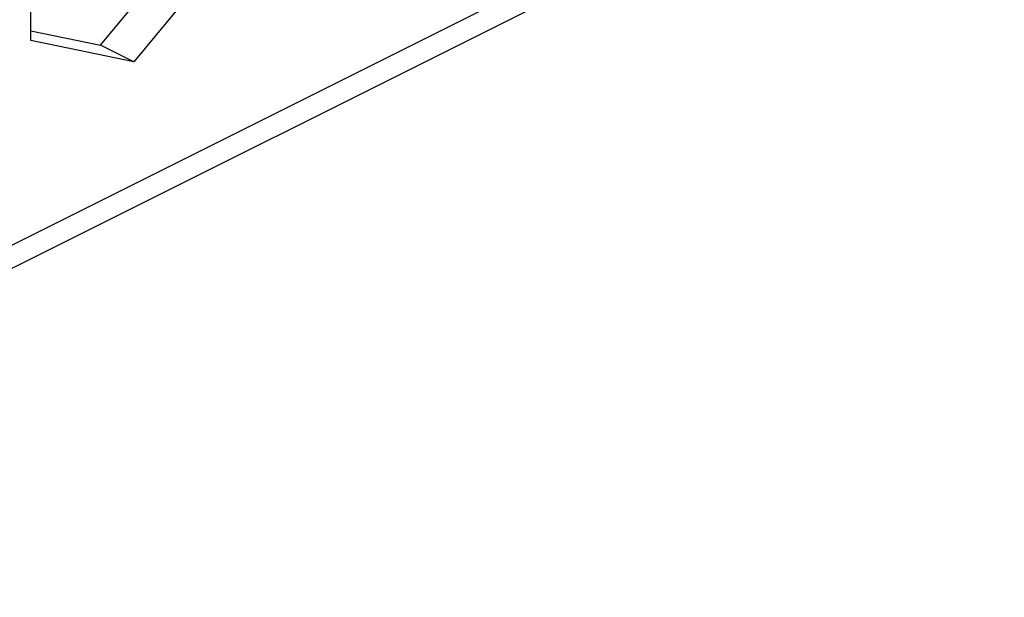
# Paper-space layout '005_EXP_CORICANT_PE_DRAWING_3_1' of a CAD drawing. Header units: millimetres. Extents: x 6 to 413, y 7 to 290.
# Tile 78 of 256: x 175.19 to 178.96, y 81.31 to 83.52. Entities that reach past the tile are written whole.
import ezdxf

# ---------------------------------------------------------------- set-up
doc = ezdxf.new("R2010")
doc.units = ezdxf.units.MM
doc.header["$LTSCALE"] = 23.1
doc.layers.add('BOTTOM_CHASSIS_2_1_2019051_BL55', color=7, linetype='CONTINUOUS')

# ---------------------------------------------------------------- blocks, each defined once
blk = doc.blocks.new('BOTTOM_CHASSIS_2_1_2019051_BL55', base_point=(169.6266, 84.1956))
at = {"layer": 'BOTTOM_CHASSIS_2_1_2019051_BL55', "color": 7, "linetype": 'Continuous'}
for p, q in [((185.758, 87.9584), (159.0383, 74.5986)), ((158.9915, 74.4864), (185.7018, 87.8416)), ((175.232, 83.4428), (175.232, 84.0008)), ((175.4992, 83.4248), (175.8938, 83.9011)), ((176.0211, 83.8374), (175.6265, 83.3611)), ((175.232, 83.4801), (175.4992, 83.4248)), ((175.6265, 83.3611), (175.232, 83.4428)), ((175.6265, 83.3611), (175.4992, 83.4248))]:
    blk.add_line(p, q, dxfattribs=at)

psp = doc.layouts.new('005_EXP_CORICANT_PE_DRAWING_3_1')

# ---------------------------------------------------------------- block references
at = {"layer": 'BOTTOM_CHASSIS_2_1_2019051_BL55'}
psp.add_blockref('BOTTOM_CHASSIS_2_1_2019051_BL55', (169.6266, 84.1956), dxfattribs=at)

doc.saveas('drawing.dxf')
